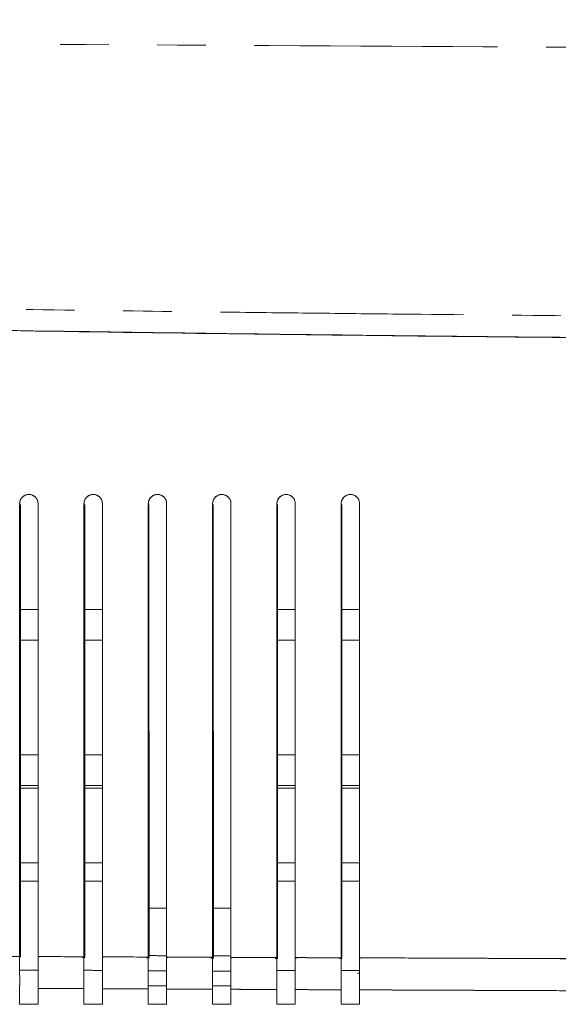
# Model space of a CAD drawing. Header units: millimetres. Extents: x 19 to 844, y 7 to 552.
# Tile 56 of 175: x 142 to 156, y 222 to 248. Entities that reach past the tile are written whole.
import ezdxf

# ---------------------------------------------------------------- set-up
doc = ezdxf.new("R2010")
doc.units = ezdxf.units.MM
doc.linetypes.add('PHANTOM', pattern=[12.7, 6.35, -1.27, 1.27, -1.27, 1.27, -1.27])

msp = doc.modelspace()

# ---------------------------------------------------------------- linework, layer by layer
at = {"color": 7, "linetype": 'Continuous', "lineweight": 15}
for p, q in [((141.768, 235.092), (141.768, 223.271)), ((141.768, 235.092), (141.768, 223.271)), ((141.768, 223.272), (141.768, 235.092)), ((141.787, 235.073), (141.791, 223.252)), ((142.248, 223.272), (142.248, 235.092)), ((142.248, 223.272), (142.248, 235.092)), ((142.248, 235.092), (142.248, 223.271)), ((143.448, 235.092), (143.448, 223.264)), ((143.448, 235.092), (143.448, 223.264)), ((143.448, 223.265), (143.448, 235.092)), ((143.466, 235.073), (143.47, 223.244)), ((143.928, 223.264), (143.928, 235.092)), ((143.928, 223.264), (143.928, 235.092)), ((143.928, 235.092), (143.928, 223.264)), ((145.128, 235.092), (145.128, 223.257)), ((145.128, 235.092), (145.128, 223.257)), ((145.128, 223.257), (145.128, 235.092)), ((145.145, 235.072), (145.149, 223.237)), ((145.608, 223.257), (145.608, 235.092)), ((145.608, 223.257), (145.608, 235.092)), ((145.608, 235.092), (145.608, 223.257)), ((146.808, 235.092), (146.808, 223.25)), ((146.808, 235.092), (146.808, 223.25)), ((146.808, 223.251), (146.808, 235.092)), ((146.824, 235.071), (146.828, 223.229)), ((147.288, 223.25), (147.288, 235.092)), ((147.288, 223.25), (147.288, 235.092)), ((147.288, 235.092), (147.288, 223.25)), ((148.488, 235.092), (148.488, 223.243)), ((148.488, 235.092), (148.488, 223.243)), ((148.488, 223.244), (148.488, 235.092)), ((148.504, 235.071), (148.507, 223.222)), ((148.968, 223.244), (148.968, 235.092)), ((148.968, 223.244), (148.968, 235.092)), ((148.968, 235.092), (148.968, 223.243)), ((150.168, 235.092), (150.168, 223.237)), ((150.168, 235.092), (150.168, 223.237)), ((150.168, 223.238), (150.168, 235.092)), ((150.183, 235.07), (150.187, 223.215)), ((150.648, 223.241), (150.648, 235.092)), ((150.648, 223.241), (150.648, 235.092)), ((150.648, 235.092), (150.648, 223.239)), ((141.768, 232.332), (142.248, 232.332)), ((143.448, 232.332), (143.928, 232.332)), ((148.488, 232.332), (148.968, 232.332)), ((150.168, 232.332), (150.648, 232.332)), ((142.248, 231.532), (141.768, 231.532)), ((143.928, 231.532), (143.448, 231.532)), ((148.968, 231.532), (148.488, 231.532)), ((150.648, 231.532), (150.168, 231.532)), ((141.768, 228.532), (142.248, 228.532)), ((143.448, 228.532), (143.928, 228.532)), ((148.488, 228.532), (148.968, 228.532)), ((150.168, 228.532), (150.648, 228.532)), ((142.248, 227.732), (141.768, 227.732)), ((143.928, 227.732), (143.448, 227.732)), ((148.968, 227.732), (148.488, 227.732)), ((150.648, 227.732), (150.168, 227.732)), ((142.248, 227.665), (141.789, 227.665)), ((143.928, 227.665), (143.468, 227.665)), ((148.968, 227.665), (148.506, 227.665)), ((150.648, 227.665), (150.185, 227.665)), ((142.248, 225.718), (141.79, 225.718)), ((143.928, 225.718), (143.469, 225.718)), ((148.968, 225.718), (148.507, 225.718)), ((150.648, 225.718), (150.186, 225.718)), ((141.79, 225.238), (142.248, 225.238)), ((143.469, 225.238), (143.928, 225.238)), ((148.507, 225.238), (148.968, 225.238)), ((150.186, 225.238), (150.648, 225.238)), ((145.128, 224.532), (145.608, 224.532)), ((146.808, 224.532), (147.288, 224.532)), ((141.768, 223.253), (141.768, 223.057)), ((142.248, 223.072), (142.248, 223.312)), ((142.27, 223.252), (142.27, 223.272)), ((143.47, 223.244), (143.403, 223.245)), ((143.448, 223.245), (143.448, 223.064)), ((143.928, 223.033), (143.928, 223.304)), ((143.95, 223.244), (143.95, 223.264)), ((145.149, 223.237), (145.083, 223.237)), ((145.629, 223.236), (145.629, 223.257)), ((146.828, 223.229), (146.763, 223.23)), ((147.308, 223.229), (147.308, 223.25)), ((148.507, 223.222), (148.442, 223.223)), ((148.488, 223.222), (148.488, 222.991)), ((148.968, 223.052), (148.968, 223.282)), ((148.987, 223.222), (148.987, 223.244)), ((150.187, 223.215), (150.122, 223.216)), ((150.168, 223.215), (150.168, 223.045)), ((150.648, 222.906), (150.648, 223.241)), ((150.666, 223.219), (150.666, 223.241)), ((141.768, 222.913), (142.248, 222.913)), ((141.772, 222.922), (141.772, 222.92)), ((143.448, 222.912), (143.928, 222.911)), ((143.452, 222.913), (143.452, 222.912)), ((145.132, 222.905), (145.132, 222.898)), ((146.812, 222.897), (146.811, 222.89)), ((148.488, 222.907), (148.968, 222.907)), ((148.488, 222.907), (148.968, 222.907)), ((150.168, 222.906), (150.648, 222.906)), ((150.168, 222.906), (150.648, 222.906)), ((150.171, 222.882), (150.171, 222.881)), ((143.448, 222.435), (143.448, 222.433)), ((145.128, 222.509), (145.608, 222.509)), ((145.128, 222.426), (145.128, 222.425)), ((146.808, 222.508), (147.288, 222.508)), ((150.648, 222.4), (150.648, 222.401)), ((141.768, 222.033), (141.768, 222.032)), ((142.248, 222.031), (141.768, 222.032)), ((143.448, 222.031), (143.448, 222.031)), ((143.928, 222.03), (143.448, 222.03)), ((145.128, 222.031), (145.128, 222.029)), ((145.128, 222.029), (145.608, 222.029)), ((146.808, 222.03), (146.808, 222.028)), ((146.808, 222.028), (147.288, 222.027)), ((146.812, 222.028), (147.289, 222.027)), ((148.488, 222.027), (148.488, 222.026)), ((148.968, 222.026), (148.488, 222.026)), ((148.502, 222.026), (148.969, 222.026)), ((150.648, 222.024), (150.168, 222.025))]:
    msp.add_line(p, q, dxfattribs=at)
at = {"color": 8, "linetype": 'PHANTOM', "lineweight": 0}
for p, q in [((145.128, 222.896), (145.608, 222.894)), ((146.808, 222.888), (147.288, 222.886))]:
    msp.add_line(p, q, dxfattribs=at)
at = {"color": 7, "linetype": 'Continuous', "lineweight": 15, "flags": 128}
for points in [[(150.648, 222.839), (150.605, 222.839), (150.596, 222.839)], [(150.168, 222.025), (150.437, 222.025), (150.648, 222.025)]]:
    msp.add_lwpolyline(points, dxfattribs=at)
at = {"color": 8, "linetype": 'PHANTOM', "lineweight": 0}
for points, knots in [([(84.408, 247.724), (86.119, 247.698), (89.538, 247.646), (94.665, 247.573), (99.788, 247.504), (104.906, 247.439), (110.02, 247.378), (115.13, 247.321), (120.235, 247.268), (125.336, 247.218), (130.432, 247.173), (138.082, 247.111), (148.292, 247.042), (161.066, 246.981), (173.853, 246.944), (185.794, 246.933), (196.883, 246.941), (207.117, 246.965), (217.348, 247.004), (227.577, 247.059), (237.802, 247.13), (248.025, 247.217), (258.244, 247.319), (268.461, 247.437), (278.676, 247.569), (285.484, 247.671), (288.888, 247.722)], [0, 0, 0, 0, 0.025097, 0.050172, 0.075226, 0.100258, 0.125268, 0.150256, 0.175223, 0.200168, 0.225092, 0.249994, 0.312407, 0.374879, 0.437409, 0.499997, 0.550057, 0.600104, 0.650137, 0.700156, 0.750163, 0.800156, 0.850136, 0.900104, 0.950058, 1, 1, 1, 1]), ([(293.046, 241.527), (292.672, 241.517), (291.804, 241.493), (290.321, 241.452), (288.228, 241.395), (285.696, 241.328), (283.326, 241.263), (281.022, 241.199), (278.561, 241.133), (275.911, 241.066), (272.127, 240.975), (267.397, 240.859), (262.519, 240.741), (259.006, 240.656), (256.866, 240.608), (254.718, 240.565), (251.15, 240.498), (247.116, 240.419), (242.824, 240.338), (239.487, 240.28), (235.928, 240.226), (232.082, 240.17), (228.096, 240.115), (222.569, 240.048), (216.903, 239.991), (211.058, 239.941), (206.593, 239.91), (201.989, 239.886), (197.593, 239.869), (192.732, 239.856), (188.072, 239.849), (183.266, 239.851), (179.626, 239.858), (175.82, 239.868), (172.262, 239.882), (168.118, 239.903), (164.313, 239.926), (160.31, 239.956), (156.141, 239.995), (152.48, 240.031), (149.451, 240.064), (146.643, 240.096), (143.081, 240.143), (138.744, 240.206), (134.458, 240.271), (130.404, 240.338), (126.55, 240.411), (123.433, 240.47), (121.033, 240.517), (119.015, 240.557), (115.408, 240.635), (111.311, 240.726), (107.097, 240.825), (104.087, 240.898), (101.488, 240.963), (98.454, 241.041), (94.814, 241.134), (90.916, 241.238), (87.629, 241.326), (85.038, 241.396), (82.585, 241.463), (80.996, 241.506), (80.253, 241.527)], [0, 0, 0, 0, 0.005292, 0.012282, 0.020969, 0.034889, 0.048076, 0.054447, 0.067443, 0.082836, 0.091871, 0.120859, 0.149599, 0.160692, 0.170412, 0.179779, 0.190977, 0.220715, 0.236652, 0.251478, 0.267747, 0.286799, 0.305661, 0.323903, 0.364651, 0.38546, 0.406216, 0.42753, 0.450279, 0.468117, 0.495975, 0.515881, 0.535789, 0.547212, 0.569482, 0.585875, 0.605569, 0.623063, 0.642241, 0.664276, 0.674626, 0.684909, 0.703817, 0.724809, 0.746019, 0.764199, 0.781948, 0.80034, 0.808133, 0.815785, 0.828792, 0.859, 0.873568, 0.888245, 0.901485, 0.91024, 0.931076, 0.952879, 0.965309, 0.977521, 0.989501, 1, 1, 1, 1]), ([(156.638, 223.215), (156.233, 223.216), (155.235, 223.22), (153.663, 223.226), (152.072, 223.232), (151.073, 223.237), (150.648, 223.239)], [0, 0, 0, 0, 0.2029075, 0.4995791, 0.7873145, 1, 1, 1, 1]), ([(142.248, 222.44), (142.332, 222.44), (142.532, 222.439), (142.848, 222.437), (143.165, 222.436), (143.365, 222.435), (143.448, 222.434)], [0, 0, 0, 0, 0.208407, 0.5, 0.791727, 1, 1, 1, 1]), ([(143.928, 222.432), (144.012, 222.432), (144.212, 222.431), (144.528, 222.429), (144.845, 222.427), (145.045, 222.426), (145.128, 222.426)], [0, 0, 0, 0, 0.208404, 0.5, 0.791725, 1, 1, 1, 1]), ([(145.608, 222.424), (145.692, 222.423), (145.892, 222.423), (146.208, 222.421), (146.525, 222.419), (146.725, 222.419), (146.808, 222.418)], [0, 0, 0, 0, 0.208401, 0.5, 0.791723, 1, 1, 1, 1]), ([(147.288, 222.416), (147.372, 222.416), (147.572, 222.415), (147.888, 222.413), (148.205, 222.412), (148.405, 222.411), (148.488, 222.41)], [0, 0, 0, 0, 0.208398, 0.5, 0.791721, 1, 1, 1, 1]), ([(148.968, 222.408), (149.052, 222.408), (149.252, 222.407), (149.652, 222.405), (149.968, 222.404), (150.168, 222.403)], [0, 0, 0, 0, 0.208395, 0.5, 1, 1, 1, 1]), ([(150.648, 222.401), (150.908, 222.4), (151.501, 222.398), (152.5, 222.394), (153.824, 222.388), (155.23, 222.383), (156.23, 222.379), (156.646, 222.378)], [0, 0, 0, 0, 0.129832, 0.296498, 0.499998, 0.791884, 1, 1, 1, 1])]:
    msp.add_open_spline(points, degree=3, knots=knots, dxfattribs=at)
at = {"color": 7, "linetype": 'Continuous', "lineweight": 15}
for points, knots in [([(80.194, 241.461), (80.72, 241.435), (81.808, 241.383), (83.493, 241.303), (85.284, 241.221), (87.182, 241.137), (89.187, 241.05), (92.406, 240.915), (96.804, 240.742), (104.149, 240.478), (113.395, 240.191), (124.111, 239.922), (135.269, 239.698), (145.077, 239.549), (152.881, 239.458), (157.948, 239.409), (161.855, 239.377), (165.564, 239.35), (167.913, 239.335), (169.027, 239.329)], [0, 0, 0, 0, 0.0178376, 0.0368729, 0.057106, 0.078537, 0.1011658, 0.1249925, 0.187522, 0.2499752, 0.3734074, 0.49995, 0.6118188, 0.7499651, 0.8307416, 0.8749836, 0.9208014, 0.9624735, 1, 1, 1, 1]), ([(80.197, 241.464), (80.719, 241.438), (81.771, 241.387), (83.363, 241.312), (84.982, 241.237), (86.628, 241.164), (88.301, 241.091), (90.001, 241.018), (91.728, 240.947), (93.482, 240.877), (95.263, 240.807), (97.072, 240.738), (101.808, 240.564), (109.432, 240.311), (119.964, 240.023), (131.248, 239.777), (140.514, 239.622), (147.718, 239.524), (152.084, 239.472), (156.397, 239.427), (160.657, 239.39), (164.861, 239.358), (167.645, 239.343), (169.027, 239.335)], [0, 0, 0, 0, 0.017689, 0.035676, 0.053961, 0.072546, 0.091432, 0.110618, 0.130105, 0.149895, 0.169987, 0.190381, 0.211079, 0.330187, 0.44811, 0.566814, 0.711072, 0.760709, 0.809786, 0.858277, 0.906157, 0.953405, 1, 1, 1, 1]), ([(80.197, 241.464), (80.719, 241.438), (81.771, 241.387), (83.363, 241.312), (84.982, 241.237), (86.628, 241.164), (88.301, 241.091), (90.001, 241.018), (91.728, 240.947), (93.482, 240.877), (95.263, 240.807), (97.072, 240.738), (101.808, 240.564), (109.432, 240.311), (119.964, 240.023), (131.248, 239.777), (140.514, 239.622), (147.718, 239.524), (152.084, 239.472), (156.397, 239.427), (160.657, 239.39), (164.861, 239.358), (167.645, 239.343), (169.027, 239.335)], [0, 0, 0, 0, 0.017689, 0.035676, 0.053961, 0.072546, 0.091432, 0.110618, 0.130105, 0.149895, 0.169987, 0.190381, 0.211079, 0.330187, 0.44811, 0.566814, 0.711072, 0.760709, 0.809786, 0.858277, 0.906157, 0.953405, 1, 1, 1, 1]), ([(142.248, 235.092), (142.248, 235.103), (142.247, 235.124), (142.241, 235.155), (142.232, 235.184), (142.218, 235.211), (142.2, 235.237), (142.176, 235.264), (142.143, 235.291), (142.102, 235.314), (142.057, 235.329), (142.009, 235.334), (141.962, 235.329), (141.917, 235.315), (141.875, 235.292), (141.826, 235.253), (141.778, 235.187), (141.772, 235.124), (141.768, 235.092)], [0, 0, 0, 0, 0.042959, 0.084339, 0.12486, 0.16529, 0.2064, 0.248926, 0.312136, 0.374361, 0.436824, 0.499684, 0.562482, 0.625066, 0.68739, 0.750755, 0.874909, 1, 1, 1, 1]), ([(142.248, 235.092), (142.248, 235.103), (142.247, 235.124), (142.241, 235.155), (142.232, 235.184), (142.218, 235.211), (142.2, 235.237), (142.176, 235.264), (142.143, 235.291), (142.102, 235.314), (142.057, 235.329), (142.009, 235.334), (141.962, 235.329), (141.917, 235.315), (141.875, 235.292), (141.826, 235.253), (141.778, 235.187), (141.772, 235.124), (141.768, 235.092)], [0, 0, 0, 0, 0.042959, 0.084339, 0.12486, 0.16529, 0.2064, 0.248926, 0.312136, 0.374361, 0.436824, 0.499684, 0.562482, 0.625066, 0.68739, 0.750755, 0.874909, 1, 1, 1, 1]), ([(141.768, 235.092), (141.769, 235.102), (141.77, 235.123), (141.776, 235.155), (141.786, 235.185), (141.8, 235.213), (141.818, 235.239), (141.839, 235.263), (141.863, 235.283), (141.889, 235.301), (141.917, 235.315), (141.947, 235.325), (141.978, 235.331), (142.026, 235.334), (142.099, 235.321), (142.176, 235.272), (142.224, 235.204), (142.245, 235.144), (142.247, 235.108), (142.248, 235.092)], [0, 0, 0, 0, 0.042101, 0.084149, 0.126147, 0.168095, 0.209996, 0.251851, 0.293662, 0.335431, 0.377159, 0.41885, 0.460503, 0.502121, 0.608817, 0.751181, 0.854009, 0.936976, 1, 1, 1, 1]), ([(143.928, 235.092), (143.928, 235.103), (143.927, 235.124), (143.921, 235.155), (143.912, 235.184), (143.898, 235.211), (143.88, 235.237), (143.856, 235.264), (143.823, 235.291), (143.782, 235.314), (143.737, 235.329), (143.689, 235.334), (143.642, 235.329), (143.597, 235.315), (143.555, 235.292), (143.506, 235.253), (143.458, 235.187), (143.452, 235.124), (143.448, 235.092)], [0, 0, 0, 0, 0.042956, 0.084334, 0.124853, 0.165281, 0.206389, 0.248913, 0.312116, 0.374333, 0.436797, 0.499663, 0.562472, 0.625061, 0.687389, 0.750761, 0.874911, 1, 1, 1, 1]), ([(143.928, 235.092), (143.928, 235.103), (143.927, 235.124), (143.921, 235.155), (143.912, 235.184), (143.898, 235.211), (143.88, 235.237), (143.856, 235.264), (143.823, 235.291), (143.782, 235.314), (143.737, 235.329), (143.689, 235.334), (143.642, 235.329), (143.597, 235.315), (143.555, 235.292), (143.506, 235.253), (143.458, 235.187), (143.452, 235.124), (143.448, 235.092)], [0, 0, 0, 0, 0.042956, 0.084334, 0.124853, 0.165281, 0.206389, 0.248913, 0.312116, 0.374333, 0.436797, 0.499663, 0.562472, 0.625061, 0.687389, 0.750761, 0.874911, 1, 1, 1, 1]), ([(143.448, 235.092), (143.449, 235.102), (143.45, 235.124), (143.456, 235.155), (143.466, 235.185), (143.481, 235.214), (143.499, 235.24), (143.52, 235.263), (143.543, 235.284), (143.57, 235.301), (143.598, 235.315), (143.628, 235.325), (143.658, 235.331), (143.706, 235.334), (143.779, 235.321), (143.857, 235.271), (143.905, 235.203), (143.925, 235.143), (143.927, 235.107), (143.928, 235.092)], [0, 0, 0, 0, 0.042466, 0.084813, 0.127043, 0.169159, 0.21116, 0.25305, 0.294831, 0.336502, 0.378068, 0.419529, 0.460887, 0.502144, 0.610342, 0.751213, 0.856327, 0.93929, 1, 1, 1, 1]), ([(145.608, 235.092), (145.608, 235.103), (145.607, 235.124), (145.601, 235.155), (145.592, 235.184), (145.578, 235.211), (145.56, 235.237), (145.536, 235.264), (145.503, 235.291), (145.462, 235.314), (145.417, 235.329), (145.369, 235.334), (145.322, 235.329), (145.277, 235.315), (145.235, 235.292), (145.186, 235.253), (145.138, 235.187), (145.132, 235.124), (145.128, 235.092)], [0, 0, 0, 0, 0.042954, 0.084329, 0.124847, 0.165273, 0.206379, 0.2489, 0.312097, 0.374306, 0.436771, 0.499641, 0.562459, 0.625052, 0.687384, 0.750764, 0.874912, 1, 1, 1, 1]), ([(145.608, 235.092), (145.608, 235.103), (145.607, 235.124), (145.601, 235.155), (145.592, 235.184), (145.578, 235.211), (145.56, 235.237), (145.536, 235.264), (145.503, 235.291), (145.462, 235.314), (145.417, 235.329), (145.369, 235.334), (145.322, 235.329), (145.277, 235.315), (145.235, 235.292), (145.186, 235.253), (145.138, 235.187), (145.132, 235.124), (145.128, 235.092)], [0, 0, 0, 0, 0.042954, 0.084329, 0.124847, 0.165273, 0.206379, 0.2489, 0.312097, 0.374306, 0.436771, 0.499641, 0.562459, 0.625052, 0.687384, 0.750764, 0.874912, 1, 1, 1, 1]), ([(145.128, 235.092), (145.129, 235.103), (145.13, 235.124), (145.136, 235.156), (145.147, 235.186), (145.161, 235.214), (145.179, 235.24), (145.2, 235.264), (145.224, 235.284), (145.25, 235.302), (145.279, 235.315), (145.308, 235.325), (145.339, 235.331), (145.387, 235.334), (145.46, 235.321), (145.538, 235.271), (145.586, 235.202), (145.606, 235.142), (145.608, 235.106), (145.608, 235.092)], [0, 0, 0, 0, 0.042829, 0.085474, 0.127936, 0.170218, 0.212321, 0.254247, 0.295996, 0.337572, 0.378976, 0.42021, 0.461275, 0.502174, 0.611666, 0.751249, 0.859143, 0.942103, 1, 1, 1, 1]), ([(147.288, 235.092), (147.288, 235.103), (147.287, 235.124), (147.281, 235.155), (147.272, 235.184), (147.258, 235.211), (147.24, 235.237), (147.216, 235.264), (147.183, 235.291), (147.142, 235.314), (147.097, 235.329), (147.049, 235.334), (147.002, 235.329), (146.957, 235.315), (146.915, 235.292), (146.866, 235.253), (146.818, 235.187), (146.812, 235.124), (146.808, 235.092)], [0, 0, 0, 0, 0.042952, 0.084325, 0.124841, 0.165266, 0.20637, 0.248889, 0.312079, 0.37428, 0.436745, 0.499618, 0.562444, 0.625042, 0.687377, 0.750763, 0.874912, 1, 1, 1, 1]), ([(147.288, 235.092), (147.288, 235.103), (147.287, 235.124), (147.281, 235.155), (147.272, 235.184), (147.258, 235.211), (147.24, 235.237), (147.216, 235.264), (147.183, 235.291), (147.142, 235.314), (147.097, 235.329), (147.049, 235.334), (147.002, 235.329), (146.957, 235.315), (146.915, 235.292), (146.866, 235.253), (146.818, 235.187), (146.812, 235.124), (146.808, 235.092)], [0, 0, 0, 0, 0.042952, 0.084325, 0.124841, 0.165266, 0.20637, 0.248889, 0.312079, 0.37428, 0.436745, 0.499618, 0.562444, 0.625042, 0.687377, 0.750763, 0.874912, 1, 1, 1, 1]), ([(146.808, 235.092), (146.809, 235.102), (146.809, 235.122), (146.815, 235.151), (146.824, 235.179), (146.837, 235.206), (146.852, 235.231), (146.871, 235.254), (146.892, 235.274), (146.915, 235.292), (146.94, 235.306), (146.966, 235.318), (146.993, 235.326), (147.021, 235.331), (147.068, 235.333), (147.14, 235.32), (147.218, 235.27), (147.267, 235.2), (147.286, 235.14), (147.288, 235.105), (147.288, 235.092)], [0, 0, 0, 0, 0.03988, 0.079547, 0.119003, 0.158249, 0.197286, 0.236117, 0.274741, 0.31316, 0.351377, 0.389391, 0.427205, 0.46482, 0.502238, 0.612851, 0.751305, 0.86265, 0.945604, 1, 1, 1, 1]), ([(148.968, 235.092), (148.968, 235.103), (148.967, 235.124), (148.961, 235.155), (148.951, 235.184), (148.937, 235.212), (148.92, 235.238), (148.895, 235.265), (148.862, 235.292), (148.82, 235.315), (148.775, 235.329), (148.727, 235.334), (148.68, 235.329), (148.635, 235.314), (148.593, 235.291), (148.553, 235.258), (148.517, 235.213), (148.492, 235.154), (148.49, 235.113), (148.488, 235.092)], [0, 0, 0, 0, 0.043226, 0.084848, 0.125602, 0.16627, 0.207637, 0.250453, 0.313948, 0.376382, 0.438986, 0.502202, 0.565046, 0.62751, 0.689232, 0.751981, 0.835334, 0.915973, 1, 1, 1, 1]), ([(148.968, 235.092), (148.968, 235.103), (148.967, 235.124), (148.961, 235.155), (148.951, 235.184), (148.937, 235.212), (148.92, 235.238), (148.895, 235.265), (148.862, 235.292), (148.82, 235.315), (148.775, 235.329), (148.727, 235.334), (148.68, 235.329), (148.635, 235.314), (148.593, 235.291), (148.553, 235.258), (148.517, 235.213), (148.492, 235.154), (148.49, 235.113), (148.488, 235.092)], [0, 0, 0, 0, 0.043226, 0.084848, 0.125602, 0.16627, 0.207637, 0.250453, 0.313948, 0.376382, 0.438986, 0.502202, 0.565046, 0.62751, 0.689232, 0.751981, 0.835334, 0.915973, 1, 1, 1, 1]), ([(148.488, 235.092), (148.489, 235.102), (148.489, 235.122), (148.495, 235.151), (148.504, 235.18), (148.517, 235.206), (148.532, 235.231), (148.551, 235.254), (148.571, 235.274), (148.594, 235.292), (148.619, 235.306), (148.645, 235.317), (148.672, 235.326), (148.699, 235.331), (148.746, 235.334), (148.818, 235.321), (148.899, 235.27), (148.948, 235.199), (148.966, 235.138), (148.968, 235.104), (148.968, 235.092)], [0, 0, 0, 0, 0.039997, 0.079723, 0.119179, 0.158367, 0.197289, 0.235944, 0.274335, 0.312463, 0.350329, 0.387935, 0.425281, 0.46237, 0.499203, 0.611616, 0.749562, 0.866822, 0.950381, 1, 1, 1, 1]), ([(150.648, 235.092), (150.648, 235.103), (150.647, 235.124), (150.641, 235.155), (150.631, 235.184), (150.617, 235.212), (150.6, 235.238), (150.575, 235.265), (150.542, 235.292), (150.5, 235.315), (150.455, 235.329), (150.407, 235.334), (150.36, 235.329), (150.315, 235.314), (150.273, 235.291), (150.233, 235.258), (150.197, 235.213), (150.172, 235.154), (150.17, 235.113), (150.168, 235.092)], [0, 0, 0, 0, 0.043219, 0.084836, 0.125586, 0.16625, 0.207615, 0.250427, 0.313908, 0.376326, 0.438935, 0.502169, 0.565037, 0.627511, 0.689233, 0.751987, 0.83534, 0.915978, 1, 1, 1, 1]), ([(150.648, 235.092), (150.648, 235.103), (150.647, 235.124), (150.641, 235.155), (150.631, 235.184), (150.617, 235.212), (150.6, 235.238), (150.575, 235.265), (150.542, 235.292), (150.5, 235.315), (150.455, 235.329), (150.407, 235.334), (150.36, 235.329), (150.315, 235.314), (150.273, 235.291), (150.233, 235.258), (150.197, 235.213), (150.172, 235.154), (150.17, 235.113), (150.168, 235.092)], [0, 0, 0, 0, 0.043219, 0.084836, 0.125586, 0.16625, 0.207615, 0.250427, 0.313908, 0.376326, 0.438935, 0.502169, 0.565037, 0.627511, 0.689233, 0.751987, 0.83534, 0.915978, 1, 1, 1, 1]), ([(150.168, 235.092), (150.169, 235.102), (150.169, 235.122), (150.175, 235.152), (150.185, 235.18), (150.197, 235.207), (150.213, 235.232), (150.231, 235.255), (150.252, 235.275), (150.275, 235.292), (150.3, 235.306), (150.325, 235.318), (150.352, 235.326), (150.38, 235.331), (150.426, 235.334), (150.499, 235.321), (150.58, 235.269), (150.629, 235.196), (150.647, 235.135), (150.648, 235.103), (150.648, 235.092)], [0, 0, 0, 0, 0.040329, 0.080332, 0.120012, 0.159369, 0.198405, 0.237121, 0.275518, 0.313598, 0.351361, 0.38881, 0.425945, 0.462768, 0.49928, 0.61258, 0.74966, 0.872958, 0.956515, 1, 1, 1, 1]), ([(141.768, 222.443), (141.768, 222.444), (141.768, 222.447), (141.768, 222.456), (141.768, 222.467), (141.768, 222.482), (141.768, 222.501), (141.768, 222.536), (141.769, 222.599), (141.768, 222.692), (141.768, 222.79), (141.768, 222.881), (141.768, 222.977), (141.768, 223.076), (141.768, 223.174), (141.768, 223.24), (141.768, 223.272)], [0, 0, 0, 0, 0.040101, 0.081118, 0.122998, 0.165681, 0.209095, 0.25316, 0.37063, 0.502011, 0.587501, 0.672924, 0.757543, 0.840662, 0.921657, 1, 1, 1, 1]), ([(142.248, 223.271), (142.248, 223.252), (142.248, 223.213), (142.248, 223.154), (142.248, 223.094), (142.248, 223.034), (142.248, 222.975), (142.248, 222.916), (142.248, 222.86), (142.248, 222.805), (142.248, 222.753), (142.248, 222.696), (142.248, 222.633), (142.248, 222.584), (142.248, 222.547), (142.248, 222.517), (142.248, 222.484), (142.248, 222.454), (142.248, 222.445), (142.248, 222.44)], [0, 0, 0, 0, 0.0470915, 0.0951738, 0.1441406, 0.1938712, 0.2442322, 0.2950793, 0.3462589, 0.3976118, 0.4489753, 0.5001865, 0.5799058, 0.6656684, 0.6972208, 0.7477322, 0.8162806, 0.9012243, 1, 1, 1, 1]), ([(143.448, 222.434), (143.448, 222.436), (143.448, 222.439), (143.448, 222.447), (143.448, 222.458), (143.448, 222.474), (143.448, 222.492), (143.448, 222.527), (143.448, 222.59), (143.448, 222.684), (143.448, 222.782), (143.448, 222.873), (143.448, 222.969), (143.448, 223.068), (143.448, 223.167), (143.448, 223.232), (143.448, 223.265)], [0, 0, 0, 0, 0.040081, 0.0810839, 0.1229566, 0.1656375, 0.2090556, 0.253131, 0.3707831, 0.502003, 0.5874659, 0.6728788, 0.7575006, 0.8406305, 0.9216404, 1, 1, 1, 1]), ([(143.928, 223.264), (143.928, 223.244), (143.928, 223.205), (143.928, 223.146), (143.928, 223.086), (143.928, 223.026), (143.928, 222.967), (143.928, 222.908), (143.928, 222.851), (143.928, 222.797), (143.928, 222.745), (143.928, 222.687), (143.928, 222.624), (143.928, 222.575), (143.928, 222.538), (143.928, 222.509), (143.928, 222.476), (143.928, 222.445), (143.928, 222.437), (143.928, 222.432)], [0, 0, 0, 0, 0.047089, 0.095171, 0.144139, 0.193873, 0.244236, 0.295086, 0.346267, 0.397619, 0.44898, 0.500184, 0.579889, 0.665663, 0.696633, 0.746876, 0.815458, 0.900707, 1, 1, 1, 1]), ([(145.128, 222.426), (145.128, 222.427), (145.128, 222.43), (145.128, 222.439), (145.128, 222.45), (145.128, 222.465), (145.128, 222.484), (145.128, 222.518), (145.128, 222.582), (145.128, 222.675), (145.128, 222.774), (145.128, 222.865), (145.128, 222.961), (145.128, 223.06), (145.128, 223.159), (145.128, 223.225), (145.128, 223.257)], [0, 0, 0, 0, 0.040061, 0.08105, 0.122914, 0.165593, 0.209014, 0.253099, 0.370919, 0.501988, 0.587428, 0.672832, 0.757457, 0.840598, 0.921624, 1, 1, 1, 1]), ([(145.608, 223.257), (145.608, 223.237), (145.608, 223.198), (145.608, 223.139), (145.608, 223.079), (145.608, 223.019), (145.608, 222.959), (145.608, 222.9), (145.608, 222.843), (145.608, 222.789), (145.608, 222.737), (145.608, 222.691), (145.608, 222.648), (145.608, 222.604), (145.608, 222.557), (145.608, 222.51), (145.608, 222.469), (145.608, 222.437), (145.608, 222.428), (145.608, 222.424)], [0, 0, 0, 0, 0.047087, 0.095168, 0.144137, 0.193871, 0.244237, 0.295088, 0.346269, 0.39762, 0.448977, 0.500174, 0.541545, 0.594024, 0.657296, 0.730752, 0.81339, 0.903767, 1, 1, 1, 1]), ([(146.808, 222.418), (146.808, 222.419), (146.808, 222.422), (146.808, 222.43), (146.808, 222.442), (146.808, 222.457), (146.808, 222.475), (146.808, 222.51), (146.808, 222.574), (146.808, 222.667), (146.808, 222.766), (146.808, 222.857), (146.808, 222.954), (146.808, 223.053), (146.808, 223.152), (146.808, 223.218), (146.808, 223.251)], [0, 0, 0, 0, 0.040042, 0.081017, 0.122874, 0.16555, 0.208974, 0.253067, 0.371053, 0.501974, 0.587389, 0.672785, 0.757414, 0.840566, 0.921607, 1, 1, 1, 1]), ([(147.288, 223.25), (147.288, 223.23), (147.288, 223.191), (147.288, 223.131), (147.288, 223.071), (147.288, 223.011), (147.288, 222.951), (147.288, 222.893), (147.288, 222.836), (147.288, 222.781), (147.288, 222.729), (147.288, 222.683), (147.288, 222.64), (147.288, 222.596), (147.288, 222.549), (147.288, 222.502), (147.288, 222.461), (147.288, 222.429), (147.288, 222.42), (147.288, 222.416)], [0, 0, 0, 0, 0.047085, 0.095166, 0.144137, 0.193873, 0.244242, 0.295095, 0.346277, 0.397627, 0.448981, 0.500172, 0.54131, 0.593645, 0.65686, 0.730338, 0.813069, 0.903591, 1, 1, 1, 1]), ([(148.488, 222.41), (148.488, 222.412), (148.488, 222.415), (148.488, 222.423), (148.488, 222.434), (148.488, 222.449), (148.488, 222.468), (148.488, 222.502), (148.488, 222.566), (148.488, 222.66), (148.488, 222.758), (148.488, 222.849), (148.488, 222.946), (148.488, 223.046), (148.488, 223.145), (148.488, 223.211), (148.488, 223.244)], [0, 0, 0, 0, 0.040024, 0.080986, 0.122834, 0.165508, 0.208935, 0.253036, 0.371189, 0.50196, 0.587352, 0.67274, 0.757371, 0.840534, 0.921591, 1, 1, 1, 1]), ([(148.968, 223.243), (148.968, 223.224), (148.968, 223.184), (148.968, 223.125), (148.968, 223.064), (148.968, 223.004), (148.968, 222.944), (148.968, 222.885), (148.968, 222.828), (148.968, 222.773), (148.968, 222.721), (148.968, 222.675), (148.968, 222.632), (148.968, 222.589), (148.968, 222.542), (148.968, 222.495), (148.968, 222.453), (148.968, 222.421), (148.968, 222.413), (148.968, 222.408)], [0, 0, 0, 0, 0.047083, 0.095165, 0.144137, 0.193876, 0.244247, 0.295102, 0.346285, 0.397634, 0.448984, 0.500169, 0.541085, 0.593282, 0.656441, 0.729941, 0.812761, 0.903423, 1, 1, 1, 1]), ([(150.168, 222.403), (150.168, 222.404), (150.168, 222.407), (150.168, 222.415), (150.168, 222.426), (150.168, 222.441), (150.168, 222.46), (150.168, 222.495), (150.168, 222.558), (150.168, 222.652), (150.168, 222.751), (150.168, 222.842), (150.168, 222.939), (150.168, 223.039), (150.168, 223.139), (150.168, 223.205), (150.168, 223.238)], [0, 0, 0, 0, 0.040006, 0.080956, 0.122796, 0.165467, 0.208897, 0.253005, 0.371326, 0.501946, 0.587316, 0.672695, 0.757329, 0.840503, 0.921575, 1, 1, 1, 1]), ([(150.648, 223.239), (150.648, 223.219), (150.648, 223.18), (150.648, 223.12), (150.648, 223.059), (150.648, 222.998), (150.648, 222.938), (150.648, 222.879), (150.648, 222.821), (150.648, 222.766), (150.648, 222.714), (150.648, 222.668), (150.648, 222.625), (150.648, 222.581), (150.648, 222.534), (150.648, 222.487), (150.648, 222.446), (150.648, 222.414), (150.648, 222.405), (150.648, 222.401)], [0, 0, 0, 0, 0.047249, 0.095492, 0.144617, 0.194498, 0.244997, 0.295962, 0.347235, 0.398651, 0.450041, 0.501238, 0.541946, 0.59396, 0.656958, 0.730317, 0.81301, 0.90355, 1, 1, 1, 1]), ([(141.768, 222.913), (141.808, 222.913), (141.888, 222.913), (142.008, 222.913), (142.128, 222.913), (142.208, 222.913), (142.248, 222.913)], [0, 0, 0, 0, 0.249882, 0.499835, 0.74987, 1, 1, 1, 1]), ([(143.448, 222.912), (143.488, 222.912), (143.568, 222.912), (143.688, 222.911), (143.808, 222.911), (143.888, 222.911), (143.928, 222.911)], [0, 0, 0, 0, 0.249886, 0.499841, 0.749875, 1, 1, 1, 1]), ([(141.768, 222.032), (141.768, 222.1), (141.768, 222.235), (141.768, 222.374), (141.768, 222.443)], [0, 0, 0, 0, 0.503049, 1, 1, 1, 1]), ([(142.248, 222.441), (142.348, 222.44), (142.547, 222.439), (142.947, 222.437), (143.247, 222.436), (143.448, 222.435)], [0, 0, 0, 0, 0.248352, 0.498751, 1, 1, 1, 1]), ([(142.248, 222.441), (142.248, 222.372), (142.248, 222.234), (142.248, 222.099), (142.248, 222.031)], [0, 0, 0, 0, 0.496708, 1, 1, 1, 1]), ([(143.448, 222.03), (143.448, 222.097), (143.448, 222.23), (143.448, 222.367), (143.448, 222.434)], [0, 0, 0, 0, 0.502669, 1, 1, 1, 1]), ([(143.928, 222.432), (144.028, 222.432), (144.227, 222.431), (144.627, 222.429), (144.928, 222.427), (145.128, 222.426)], [0, 0, 0, 0, 0.248378, 0.498781, 1, 1, 1, 1]), ([(143.928, 222.432), (143.928, 222.365), (143.928, 222.229), (143.928, 222.097), (143.928, 222.03)], [0, 0, 0, 0, 0.497036, 1, 1, 1, 1]), ([(145.128, 222.029), (145.128, 222.095), (145.128, 222.226), (145.128, 222.36), (145.128, 222.426)], [0, 0, 0, 0, 0.502318, 1, 1, 1, 1]), ([(145.608, 222.424), (145.717, 222.424), (145.945, 222.423), (146.345, 222.421), (146.636, 222.419), (146.808, 222.418)], [0, 0, 0, 0, 0.27183, 0.57028, 1, 1, 1, 1]), ([(145.608, 222.424), (145.608, 222.358), (145.608, 222.224), (145.608, 222.094), (145.608, 222.028)], [0, 0, 0, 0, 0.4974, 1, 1, 1, 1]), ([(146.808, 222.027), (146.808, 222.092), (146.808, 222.221), (146.808, 222.353), (146.808, 222.418)], [0, 0, 0, 0, 0.501925, 1, 1, 1, 1]), ([(147.288, 222.416), (147.397, 222.416), (147.625, 222.415), (148.025, 222.413), (148.316, 222.412), (148.488, 222.411)], [0, 0, 0, 0, 0.271856, 0.570308, 1, 1, 1, 1]), ([(147.288, 222.416), (147.288, 222.351), (147.288, 222.22), (147.288, 222.091), (147.288, 222.027)], [0, 0, 0, 0, 0.4978129, 1, 1, 1, 1]), ([(148.488, 222.026), (148.488, 222.09), (148.488, 222.217), (148.488, 222.346), (148.488, 222.411)], [0, 0, 0, 0, 0.501472, 1, 1, 1, 1]), ([(148.968, 222.409), (149.077, 222.408), (149.305, 222.407), (149.705, 222.405), (149.996, 222.404), (150.168, 222.403)], [0, 0, 0, 0, 0.271883, 0.570336, 1, 1, 1, 1]), ([(148.968, 222.409), (148.968, 222.344), (148.968, 222.215), (148.968, 222.089), (148.968, 222.026)], [0, 0, 0, 0, 0.498293, 1, 1, 1, 1]), ([(150.168, 222.025), (150.168, 222.087), (150.168, 222.212), (150.168, 222.34), (150.168, 222.403)], [0, 0, 0, 0, 0.500611, 1, 1, 1, 1]), ([(150.648, 222.401), (150.977, 222.4), (151.637, 222.397), (152.631, 222.393), (153.823, 222.389), (155.162, 222.383), (156.167, 222.379), (156.645, 222.378)], [0, 0, 0, 0, 0.164516, 0.330278, 0.497289, 0.760795, 1, 1, 1, 1]), ([(150.648, 222.401), (150.648, 222.338), (150.648, 222.211), (150.648, 222.087), (150.648, 222.024)], [0, 0, 0, 0, 0.498861, 1, 1, 1, 1]), ([(141.768, 222.032), (141.848, 222.032), (142.008, 222.032), (142.169, 222.032), (142.249, 222.032)], [0, 0, 0, 0, 0.499813, 1, 1, 1, 1]), ([(143.448, 222.031), (143.528, 222.03), (143.688, 222.03), (143.848, 222.03), (143.929, 222.03)], [0, 0, 0, 0, 0.499828, 1, 1, 1, 1]), ([(145.128, 222.029), (145.208, 222.029), (145.368, 222.029), (145.528, 222.029), (145.609, 222.029)], [0, 0, 0, 0, 0.499777, 1, 1, 1, 1])]:
    msp.add_open_spline(points, degree=3, knots=knots, dxfattribs=at)
for points in [[(140.568, 223.279), (140.969, 223.277), (141.369, 223.274), (141.768, 223.271)], [(140.568, 223.279), (140.969, 223.277), (141.369, 223.274), (141.768, 223.271)], [(142.248, 223.272), (142.649, 223.269), (143.049, 223.267), (143.448, 223.264)], [(142.248, 223.272), (142.649, 223.269), (143.049, 223.267), (143.448, 223.264)], [(143.928, 223.264), (144.329, 223.262), (144.729, 223.259), (145.128, 223.257)], [(143.928, 223.264), (144.329, 223.262), (144.729, 223.259), (145.128, 223.257)], [(145.608, 223.257), (146.009, 223.255), (146.408, 223.252), (146.808, 223.25)], [(145.608, 223.257), (146.009, 223.255), (146.408, 223.252), (146.808, 223.25)], [(147.288, 223.25), (147.688, 223.248), (148.088, 223.246), (148.488, 223.243)], [(147.288, 223.25), (147.688, 223.248), (148.088, 223.246), (148.488, 223.243)], [(148.968, 223.244), (149.368, 223.241), (149.768, 223.239), (150.168, 223.237)], [(148.968, 223.244), (149.368, 223.241), (149.768, 223.239), (150.168, 223.237)], [(150.648, 223.241), (152.648, 223.23), (154.644, 223.221), (156.637, 223.212)], [(150.648, 223.241), (152.648, 223.23), (154.644, 223.221), (156.637, 223.212)]]:
    msp.add_open_spline(points, degree=3, dxfattribs=at)
at = {"color": 8, "linetype": 'PHANTOM', "lineweight": 0}
for points in [[(141.768, 223.272), (141.368, 223.274), (140.968, 223.276), (140.568, 223.279)], [(143.448, 223.265), (143.048, 223.267), (142.648, 223.269), (142.248, 223.271)], [(145.128, 223.257), (144.728, 223.26), (144.328, 223.262), (143.928, 223.264)], [(145.128, 223.295), (145.288, 223.294), (145.448, 223.294), (145.608, 223.293)], [(146.808, 223.251), (146.408, 223.253), (146.008, 223.255), (145.608, 223.257)], [(146.808, 223.287), (146.968, 223.287), (147.128, 223.286), (147.288, 223.285)], [(148.488, 223.244), (148.088, 223.246), (147.688, 223.248), (147.288, 223.25)], [(150.168, 223.238), (149.768, 223.239), (149.368, 223.241), (148.968, 223.243)]]:
    msp.add_open_spline(points, degree=3, dxfattribs=at)

doc.saveas('drawing.dxf')
